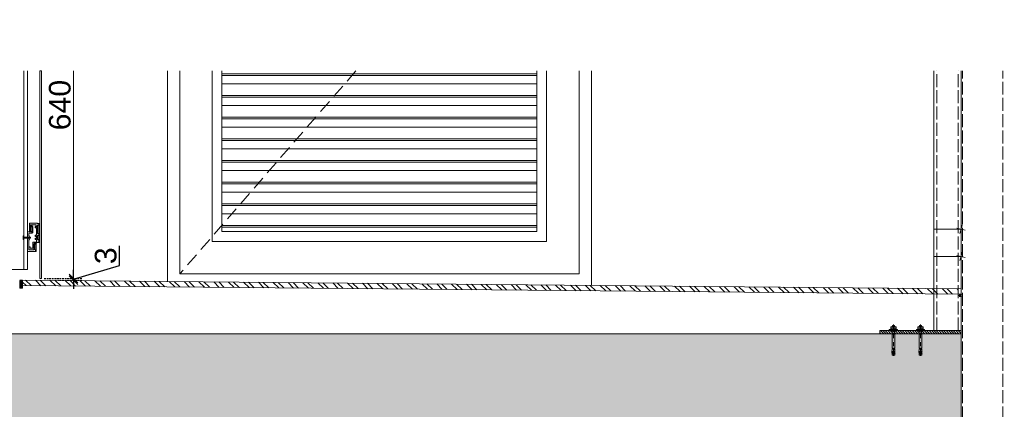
# Model space of a CAD drawing. Header units: millimetres. Extents: x 3652085 to 3778338, y -303702 to -273644.
# Tile 90 of 256: x 3673925 to 3675745, y -279932 to -279213. Entities that reach past the tile are written whole.
import ezdxf

# ---------------------------------------------------------------- set-up
doc = ezdxf.new("R2010")
doc.units = ezdxf.units.MM
doc.header["$PDMODE"] = 34
for name, pattern in [('ACAD_ISO02W100', [15, 12, -3]), ('AUSGEZOGEN', [0]), ('HIDDEN', [0.375, 0.25, -0.125]), ('HIDDEN2', [4.7625, 3.175, -1.5875])]:
    doc.linetypes.add(name, pattern=pattern)
for name, color, linetype, lineweight in [('COMPOSITIVE-PANEL (HAUSART)', 177, 'Continuous', 5), ('DIM-03    (HAUSART)', 111, 'Continuous', 5), ('FINISH-FLOOR   (HAUSART)', 140, 'Continuous', 5), ('METAL-CONSTRUCTION (HAUSART)', 186, 'Continuous', 5), ('SLAB    (HAUSART)_Pen_No__2', 8, 'Continuous', 15), ('SYMBOL-DETAIL    (HAUSART)', 2, 'Continuous', 5), ('WALL-EXT    (HAUSART)', 7, 'Continuous', 30)]:
    doc.layers.add(name, color=color, linetype=linetype, lineweight=lineweight)
doc.layers.add('DOOR', color=7, linetype='AUSGEZOGEN')
doc.layers.add('TRANSOM', color=7, linetype='Continuous')
doc.styles.add('1-20 Eng HA', font='arial.ttf', dxfattribs={"height": 40})
doc.dimstyles.new('1-20 Eng HA', dxfattribs={"dimtxt": 40, "dimasz": 16, "dimexe": 16, "dimexo": 5, "dimgap": 5, "dimtad": 1, "dimdec": 0, "dimlfac": -1, "dimzin": 0, "dimdsep": 46, "dimtxsty": '1-20 Eng HA', "dimblk": 'OBLIQUE', "dimcen": 0.09, "dimdle": 16, "dimclrd": 256, "dimclre": 256, "dimclrt": 256, "dimadec": 0, "dimazin": 0, "dimtfac": 1, "dimtdec": 0, "dimtofl": 0, "dimtmove": 0, "dimatfit": 3, "dimldrblk": 'OBLIQUE', "dimfxl": 1, "dimtolj": 1, "dimtzin": 0, "dimlwe": 0, "dimarcsym": 0})

# ---------------------------------------------------------------- blocks, each defined once
blk = doc.blocks.new('Dubel_2')
for p, q in [((-22.9, 0), (-2.5, 0)), ((-18.9, 3.2), (-18.4, 3.7)), ((-18.9, 3.2), (-18.9, -3.2)), ((-18.4, -3.7), (-18.4, 3.7)), ((-18.4, 3.7), (-16.3, 3.7)), ((-15, 5), (-16.3, 3.6)), ((-16.3, 3.6), (-16.3, -3.6)), ((-15.9, 4.1), (-14, 4.1)), ((-14, 5), (-15, 5)), ((-15, 5), (-15, -5)), ((-14, 8.5), (-13.2, 9.8)), ((-14, -8.5), (-14, 8.5)), ((-13.9, 8.2), (-14, 7.3)), ((-14, 7.3), (-13.9, 6.5)), ((-13.6, 9), (-13.9, 8.2)), ((-13.9, 6.5), (-13.6, 5.6)), ((-13.7, 3), (-13.9, 1)), ((-13.9, 1), (-13.9, -1)), ((-13.2, 4.9), (-13.7, 3)), ((-13.2, 9.8), (-13.6, 9)), ((-13.6, 5.6), (-13.2, 4.9)), ((-6.7, 9.8), (-13.2, 9.8)), ((-6.7, 4.9), (-13.2, 4.9)), ((-6.3, 9), (-6.7, 9.8)), ((-6, 8.5), (-6.7, 9.8)), ((-6.7, 4.9), (-6.3, 5.6)), ((-6.2, 3), (-6.7, 4.9)), ((-6.1, 8.2), (-6.3, 9)), ((-6.3, 5.6), (-6.1, 6.5)), ((-6, 1), (-6.2, 3)), ((-6, 7.3), (-6.1, 8.2)), ((-6.1, 6.5), (-6, 7.3)), ((-4, 10.5), (-6, 10.5)), ((-6, -10.5), (-6, 10.5)), ((-6, -1), (-6, 1)), ((0, 15), (-4, 15)), ((-4, 15), (-4, -15)), ((-4, -10.5), (-4, 10.5)), ((64.8, 5), (-4, 5)), ((-4, 4.1), (11, 4.1)), ((0, -15), (0, 15)), ((5, 0), (5, 0)), ((11, 5), (11, -5)), ((12.5, 0), (27.5, 0)), ((13, 5), (13, -5)), ((35, 0), (35, 0)), ((42.5, 0), (57.5, 0)), ((61, 5.2), (61, 5.2)), ((64.8, 5), (64.8, -5)), ((64.8, 4), (64.9, 3.7)), ((64.8, -4), (64.8, 4)), ((64.9, 3.7), (65.2, 3.6)), ((90, 0), (65, 0)), ((65, 0), (65, 0)), ((67.5, 3.6), (65.2, 3.6)), ((79.7, 5.6), (67.5, 4.9)), ((67.5, -1.3), (67.5, 4.9)), ((72.5, 0), (92.9, 0)), ((79.2, 3.2), (76.5, 3.1)), ((77.2, 3.8), (76.9, 3.1)), ((76.9, 3.1), (77.6, 2.3)), ((78.1, 3.9), (77.2, 3.8)), ((77.6, 2.3), (78.6, 2.7)), ((77.9, 1.8), (77.7, 4.4)), ((78.7, 3.4), (78.1, 3.9)), ((78.6, 2.7), (78.7, 3.4)), ((81.2, 5.6), (79.7, 5.6)), ((82.8, 5.3), (81.2, 5.6)), ((82.3, 4), (81.8, 4.5)), ((81.8, 4.5), (81.8, 2.8)), ((82, 1.1), (81.8, 4.5)), ((81.8, 2.8), (82, 1.1)), ((82, 1.1), (82.5, 1.6)), ((82.7, 3.5), (82.3, 4)), ((82.5, 1.6), (82.7, 2.2)), ((83.9, 0.3), (82.5, -0.2)), ((82.8, 2.8), (82.7, 3.5)), ((82.7, 2.2), (82.8, 2.8)), ((82.8, 5.3), (83.6, 5)), ((83.6, 5), (84.4, 4.4)), ((84.7, 1.2), (83.9, 0.3)), ((84, 4.8), (85, 5)), ((84.4, 4.4), (84.8, 3.6)), ((85, 2.6), (84.7, 1.2)), ((84.8, 3.6), (85, 2.6)), ((89.5, 5), (85, 5)), ((85, 5), (85, -5)), ((91, 3.5), (89.5, 5)), ((89.5, -5), (89.5, 5)), ((91, -3.5), (91, 3.5)), ((92.9, 0), (92.9, 0)), ((-18.4, -3.7), (-18.9, -3.2)), ((-18.4, -3.7), (-16.3, -3.7)), ((-15, -5), (-16.3, -3.6)), ((-15.9, -4.1), (-14, -4.1)), ((-14, -5), (-15, -5)), ((-13.9, -6.5), (-14, -7.3)), ((-14, -7.3), (-13.9, -8.2)), ((-14, -8.5), (-13.2, -9.8)), ((-13.9, -1), (-13.7, -2.9)), ((-13.6, -5.6), (-13.9, -6.5)), ((-13.9, -8.2), (-13.6, -9)), ((-13.7, -2.9), (-13.2, -4.9)), ((-13.2, -4.9), (-13.6, -5.6)), ((-13.6, -9), (-13.2, -9.8)), ((-6.7, -4.9), (-13.2, -4.9)), ((-6.7, -9.8), (-13.2, -9.8)), ((-6.7, -4.9), (-6.2, -2.9)), ((-6.3, -5.6), (-6.7, -4.9)), ((-6, -8.5), (-6.7, -9.8)), ((-6.7, -9.8), (-6.3, -9)), ((-6.1, -6.5), (-6.3, -5.6)), ((-6.3, -9), (-6.1, -8.2)), ((-6.2, -2.9), (-6, -1)), ((-6, -7.3), (-6.1, -6.5)), ((-6.1, -8.2), (-6, -7.3)), ((-4, -10.5), (-6, -10.5)), ((-4, -4.1), (11, -4.1)), ((64.8, -5), (-4, -5)), ((-4, -15), (0, -15)), ((13, -5), (13, -5)), ((64.9, -3.7), (64.8, -4)), ((65.2, -3.6), (64.9, -3.7)), ((67.5, -3.6), (65.2, -3.6)), ((69.2, -1.2), (67.5, -1.3)), ((69.2, -2.4), (67.5, -2.3)), ((67.5, -2.3), (67.5, -5)), ((76.6, -5.4), (67.5, -5)), ((69.5, -1.3), (69.2, -1.2)), ((69.2, -2.4), (69.5, -2.2)), ((69.7, -1.6), (69.5, -1.3)), ((69.5, -2.2), (69.7, -1.9)), ((69.7, -1.9), (69.7, -1.6)), ((76.2, -1.5), (76.1, -1.9)), ((76.1, -1.9), (76.2, -2.2)), ((76.3, -1.2), (76.2, -1.5)), ((76.2, -2.2), (76.5, -2.5)), ((76.6, -1), (76.3, -1.2)), ((76.5, -2.5), (76.8, -2.7)), ((77, -0.9), (76.6, -1)), ((76.6, -5.5), (76.6, -5.4)), ((76.7, -5.5), (76.6, -5.5)), ((77.7, -5.4), (76.7, -5.4)), ((76.7, -5.5), (76.7, -5.9)), ((78.6, -5.6), (76.7, -5.9)), ((80.5, -2.9), (76.8, -2.7)), ((80.8, -0.7), (77, -0.9)), ((77.7, -4.5), (77.7, -6.2)), ((78.6, -5.5), (77.7, -5.4)), ((78.7, -5.5), (78.6, -5.6)), ((81.6, -5.7), (78.7, -5.5)), ((81.7, -3.3), (80.5, -2.9)), ((81.6, -0.4), (80.8, -0.7)), ((82.5, -0.2), (81.6, -0.4)), ((81.8, -4.9), (81.6, -5.7)), ((81.6, -5.7), (81.7, -6.2)), ((82.9, -3.6), (81.7, -3.3)), ((81.8, -4.9), (81.7, -6.2)), ((82.6, -5.7), (81.7, -6.2)), ((82.6, -5.7), (81.8, -4.9)), ((84.8, -5.8), (82.6, -5.7)), ((84, -4.1), (82.9, -3.6)), ((84.8, -5), (84, -4.1)), ((84.8, -4.9), (85, -5)), ((84.8, -5), (84.8, -5.8)), ((89.5, -5), (85, -5)), ((89.5, -5), (91, -3.5))]:
    blk.add_line(p, q)
blk = doc.blocks.new('_Oblique')
at = {"color": 0, "linetype": 'ByBlock', "lineweight": -2}
blk.add_line((-0.5, -0.5), (0.5, 0.5), dxfattribs=at)
blk = doc.blocks.new('*D274')
at = {"layer": 'Defpoints', "color": 0, "lineweight": 0, "transparency": 16777216}
for p in [(3673964.8, -279690.6), (3673964.8, -279693.9, -28787.3), (3674024.4, -279690.6)]:
    blk.add_point(p, dxfattribs=at)
at = {"layer": 'DIM-03    (HAUSART)', "lineweight": -2, "transparency": 16777216}
for p, q in [((3674109.3, -279666.8), (3674109.3, -279630.6)), ((3674024.4, -279692.2), (3674109.3, -279666.8)), ((3674024.4, -279690.6), (3674024.4, -279674.6)), ((3674024.4, -279693.9), (3674024.4, -279690.6)), ((3674024.4, -279693.9), (3674024.4, -279709.9))]:
    blk.add_line(p, q, dxfattribs=at)
at = {"layer": 'DIM-03    (HAUSART)', "linetype": 'HIDDEN2', "lineweight": 0, "transparency": 16777216}
for p, q in [((3673969.8, -279690.6), (3674040.4, -279690.6)), ((3673969.8, -279693.9), (3674040.4, -279693.9))]:
    blk.add_line(p, q, dxfattribs=at)
at = {"layer": 'DIM-03    (HAUSART)', "lineweight": -2, "transparency": 16777216, "xscale": 16, "yscale": 16, "zscale": 16}
for p, rotation in [((3674024.4, -279690.6), 270), ((3674024.4, -279693.9), 90)]:
    blk.add_blockref('_Oblique', p, dxfattribs=dict(at, rotation=rotation))
at = {"layer": 'DIM-03    (HAUSART)', "transparency": 16777216, "insert": (3674083.8, -279648.7), "char_height": 40, "attachment_point": 5, "rotation": 90, "style": '1-20 Eng HA'}
blk.add_mtext('\\A1;3', dxfattribs=at)

msp = doc.modelspace()

# ---------------------------------------------------------------- hatches: boundary and pattern name
at = {"layer": 'COMPOSITIVE-PANEL (HAUSART)', "lineweight": 30}
h = msp.add_hatch(color=6, dxfattribs=at)
h.set_gradient(color1=(51, 51, 51), color2=(0, 0, 0), one_color=1, name='HEMISPHERICAL')
h.paths.add_polyline_path([(3673955.5, -279612.3), (3673954.2, -279612.3), (3673954.2, -279613.4), (3673953.1, -279613.4), (3673953.1, -279610.9), (3673955.5, -279610.9), (3673955.5, -279597), (3673953.1, -279597), (3673953.1, -279594.5), (3673954.2, -279594.5), (3673954.2, -279595.6), (3673955.5, -279595.6), (3673955.5, -279593.8), (3673954.1, -279591.7), (3673947.8, -279591.7), (3673947.8, -279594.4), (3673948.8, -279594.4), (3673948.8, -279606.1, -1), (3673947.4, -279606.1), (3673947.4, -279595.7), (3673946.3, -279595.3), (3673946.3, -279591.7), (3673944.6, -279591.7), (3673944.6, -279603.7), (3673945.7, -279603.7), (3673945.7, -279604.5), (3673942.6, -279604.5), (3673942.6, -279588.4), (3673957.2, -279588.4), (3673957.9, -279589.4), (3673959.8, -279589.4), (3673959.8, -279592), (3673957.9, -279592), (3673957.9, -279607.7), (3673959.8, -279607.7), (3673959.8, -279611.3), (3673957.8, -279611.3), (3673957.8, -279618.7), (3673959.8, -279618.7), (3673959.8, -279624.2), (3673956.7, -279624.2), (3673955.3, -279625.5), (3673955.3, -279640.9), (3673953.7, -279640.9), (3673953.7, -279637.6), (3673952.6, -279637.6), (3673952.6, -279627.8), (3673953.6, -279627.8), (3673953.6, -279624.9), (3673952.3, -279624.9), (3673952.3, -279626.8), (3673951.1, -279626.8), (3673951.1, -279637.5), (3673941.5, -279637.5), (3673941.5, -279632.4), (3673944.3, -279632.4), (3673944.3, -279635), (3673949.2, -279635), (3673949.2, -279623.6), (3673955.5, -279623.6), (3673955.5, -279618.5), (3673953.1, -279618.5), (3673953.1, -279616), (3673954.2, -279616), (3673954.2, -279617.1), (3673955.5, -279617.1)])
at = {"layer": 'COMPOSITIVE-PANEL (HAUSART)', "true_color": 0x000000}
h = msp.add_hatch(dxfattribs=at)
h.set_pattern_fill('ANSI38', color=18, scale=0.1, angle=-180)
h.set_pattern_definition([(225, (30858736.396, -4391566.99253), (0.2245064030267, -0.2245064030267), []), (315, (30858736.396, -4391566.99253), (0.6735192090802, -0.2245064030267), [0.79375, -0.47625])])
h.paths.add_polyline_path([(3673959.8, -279624.2), (3673961.8, -279624.2), (3673961.8, -279589.4), (3673959.8, -279589.4)])
at = {"layer": 'FINISH-FLOOR   (HAUSART)'}
h = msp.add_hatch(dxfattribs=at)
h.set_pattern_fill('ANSI32', color=256, scale=2, angle=90.5746)
h.set_pattern_definition([(135.57457049, (-10179018.281, 2199893.61), (-13.334626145, -13.604787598), []), (135.57457049, (-10179018.372, 2199902.59), (-13.334626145, -13.604787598), [])])
h.paths.add_polyline_path([(3675659.6, -279719.8), (3675659.6, -279709.8), (3673929.9, -279693.7), (3673929.9, -279703.7)])
at = {"layer": 'METAL-CONSTRUCTION (HAUSART)', "lineweight": 0}
h = msp.add_hatch(dxfattribs=at)
h.set_pattern_fill('ANSI31', color=256, angle=-90)
h.set_pattern_definition([(315, (-10168479.0777, 2180637.393), (2.2450640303, 2.2450640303), [])])
h.paths.add_polyline_path([(3675664.6, -279787.1), (3675664.6, -279793.1), (3675514.6, -279793.1), (3675514.6, -279787.1)])
at = {"layer": 'SLAB    (HAUSART)_Pen_No__2', "lineweight": 15}
h = msp.add_hatch(dxfattribs=at)
h.set_pattern_fill('AR-CONC', color=256, scale=0.4)
h.set_pattern_definition([(50, (3436897.19, -215408.375), (72.873868, -6.375634), [7.62, -83.82]), (355, (3436897.19, -215408.375), (-14.097369, 76.422738), [6.096, -67.056234]), (100.451445, (3436903.264, -215408.906), (58.776499, 70.0471), [6.476004, -71.236098]), (46.1842, (3436897.19, -215388.055), (108.431616, -16.81693), [11.43, -125.73]), (96.63556, (3436906.23, -215389.46), (94.961654, 98.97045), [9.71401, -106.854243]), (351.18415, (3436897.19, -215388.05), (94.961654, 98.97045), [9.143987, -100.583893]), (21, (3436907.35, -215393.135), (60.645757, -40.90608), [7.62, -83.82]), (326, (3436907.35, -215393.135), (24.720811, 73.675186), [6.096, -67.056]), (71.451445, (3436912.405, -215396.54), (85.366568, 32.769108), [6.476004, -71.235975]), (37.5, (3436897.19, -215408.375), (1.2354413, 33.8220155), [0, -66.2432, 0, -68.072, 0, -67.31]), (7.5, (3436897.19, -215408.375), (26.727865, 40.07223), [0, -38.8112, 0, -64.7192, 0, -25.654]), (327.5, (3436874.534, -215408.375), (54.236238, -2.2914976), [0, -25.4, 0, -79.248, 0, -105.156]), (317.5, (3436864.374, -215408.375), (59.251673, 10.170596), [0, -33.02, 0, -52.6288, 0, -74.676])])
h.paths.add_polyline_path([(3673292.8, -279793.1), (3673292.8, -280013.1), (3673464.6, -280013.1), (3673464.6, -280293.1), (3673864.6, -280293.1), (3673864.6, -280013.1), (3675166.4, -280013.1), (3675664.6, -280013.1), (3675664.6, -279793.1)])
at = {"layer": 'TRANSOM', "linetype": 'Continuous'}
h = msp.add_hatch(dxfattribs=at)
h.set_pattern_fill('_U', color=3, scale=2, angle=45, style=0, double=1, pattern_type=0)
h.set_pattern_definition([(45, (3654092.2154, -277917.7232), (-1.41421356, 1.41421356), []), (135, (3654092.2154, -277917.7232), (-1.41421356, -1.41421356), [])])
edge = h.paths.add_edge_path()
edge.add_arc((3673927.3, -279696.7), 3, 31.9867, 148.8605)
edge.add_line((3673924.8, -279695.1), (3673924.8, -279708.7))
edge.add_line((3673924.8, -279708.7), (3673929.9, -279708.7))
edge.add_line((3673929.9, -279708.7), (3673929.9, -279695.1))

# ---------------------------------------------------------------- linework, layer by layer
at = {"lineweight": 15}
for p, q in [((3675666.7, -279592.1, 302370.5), (3675662.6, -279607.6, 302370.5)), ((3675656.8, -279598, 302370.5), (3675672.4, -279601.7, 302370.5)), ((3675656.8, -279648, 302370.5), (3675672.4, -279651.7, 302370.5)), ((3675666.7, -279642.1, 302370.5), (3675662.6, -279657.6, 302370.5))]:
    msp.add_line(p, q, dxfattribs=at)
at = {"color": 0, "lineweight": 0, "elevation": 305519.8}
for points in [[(3673932.2, -279307), (3673932.2, -279674.3)], [(3673939.3, -279307), (3673939.3, -279674.3)]]:
    msp.add_lwpolyline(points, dxfattribs=at)
at = {"color": 2, "lineweight": 0, "elevation": 302370.5}
msp.add_lwpolyline([(3673929.9, -279695.1, 0.559304), (3673924.8, -279695.1), (3673924.8, -279708.7), (3673929.9, -279708.7), (3673929.9, -279695.1)], format="xyb", close=True, dxfattribs=at)
at = {"layer": 'COMPOSITIVE-PANEL (HAUSART)', "lineweight": 0, "elevation": 305519.8}
for points in [[(3673947.4, -279606.1), (3673947.4, -279595.7), (3673946.3, -279595.3), (3673946.3, -279591.7), (3673944.6, -279591.7), (3673944.6, -279603.7), (3673945.7, -279603.7), (3673945.7, -279604.5), (3673939.3, -279604.5), (3673939.3, -279640.9), (3673953.7, -279640.9), (3673953.7, -279637.6), (3673952.6, -279637.6), (3673952.6, -279627.8), (3673953.6, -279627.8), (3673953.6, -279624.9), (3673952.3, -279624.9), (3673952.3, -279626.8), (3673951.1, -279626.8), (3673951.1, -279637.5), (3673941.5, -279637.5), (3673941.5, -279620.1, -0.344825), (3673943.1, -279618.6, -0.431827), (3673941.5, -279617.2), (3673941.5, -279613.5, -0.320777), (3673943.1, -279612.1, -0.432167), (3673941.5, -279610.6), (3673941.5, -279608.4, -0.414214), (3673943, -279606.9), (3673946.5, -279606.9), (3673947.4, -279606.1)], [(3673959.8, -279589.4), (3673957.9, -279589.4), (3673957.2, -279588.4), (3673942.6, -279588.4), (3673942.6, -279604.5), (3673945.7, -279604.5), (3673945.7, -279603.7), (3673944.6, -279603.7), (3673944.6, -279591.7), (3673946.3, -279591.7), (3673946.3, -279595.3), (3673947.4, -279595.7), (3673947.4, -279606.1, 1), (3673948.8, -279606.1), (3673948.8, -279594.4), (3673947.8, -279594.4), (3673947.8, -279591.7), (3673954.1, -279591.7), (3673955.5, -279593.8), (3673955.5, -279595.6), (3673954.2, -279595.6), (3673954.2, -279594.5), (3673953.1, -279594.5), (3673953.1, -279597), (3673955.5, -279597), (3673955.5, -279610.9), (3673953.1, -279610.9), (3673953.1, -279613.4), (3673954.2, -279613.4), (3673954.2, -279612.3), (3673955.5, -279612.3), (3673955.5, -279617.1), (3673954.2, -279617.1), (3673954.2, -279616), (3673953.1, -279616), (3673953.1, -279618.5), (3673955.5, -279618.5), (3673955.5, -279623.6), (3673949.2, -279623.6), (3673949.2, -279635), (3673944.3, -279635), (3673944.3, -279632.4), (3673941.5, -279632.4), (3673941.5, -279637.5), (3673951.1, -279637.5), (3673951.1, -279626.8), (3673952.3, -279626.8), (3673952.3, -279624.9), (3673953.6, -279624.9), (3673953.6, -279627.8), (3673952.6, -279627.8), (3673952.6, -279637.6), (3673953.7, -279637.6), (3673953.7, -279640.9), (3673955.3, -279640.9), (3673955.3, -279625.5), (3673956.7, -279624.2), (3673959.8, -279624.2), (3673959.8, -279618.7), (3673957.8, -279618.7), (3673957.8, -279611.3), (3673959.8, -279611.3), (3673959.8, -279607.7), (3673957.9, -279607.7), (3673957.9, -279592), (3673959.8, -279592), (3673959.8, -279589.4)]]:
    msp.add_lwpolyline(points, format="xyb", dxfattribs=at)
for points in [[(3673959.8, -279624.2), (3673961.8, -279624.2), (3673961.8, -279589.4), (3673959.8, -279589.4), (3673959.8, -279624.2)], [(3673942.1, -279614), (3673941.5, -279614), (3673941.5, -279616.9), (3673942.1, -279616.9)]]:
    msp.add_lwpolyline(points, close=True, dxfattribs=at)
at = {"layer": 'COMPOSITIVE-PANEL (HAUSART)', "lineweight": 0, "elevation": 626896.8}
msp.add_lwpolyline([(3673944.5, -279614.6), (3673944.5, -279616.3), (3673932.7, -279616.3), (3673932.2, -279617), (3673932.2, -279618.9), (3673930.9, -279618.9), (3673930.9, -279612), (3673932.2, -279612), (3673932.2, -279613.9), (3673932.7, -279614.6), (3673944.5, -279614.6)], dxfattribs=at)
at = {"layer": 'DIM-03    (HAUSART)', "color": 0, "lineweight": 0}
msp.add_line((3673939.3, -279674.3, 305519.8), (3673884.8, -279674.3, 305519.8), dxfattribs=at)
at = {"layer": 'DIM-03    (HAUSART)', "linetype": 'HIDDEN2', "lineweight": 0}
msp.add_line((3673969.8, -279690.6, 334307.1), (3674040.4, -279690.6, 334307.1), dxfattribs=at)
at = {"layer": 'DIM-03    (HAUSART)', "elevation": 334307.1}
msp.add_lwpolyline([(3674024.4, -279706.6), (3674024.4, -279307)], dxfattribs=at)
at = {"layer": 'DOOR', "color": 0, "lineweight": 0, "elevation": 302370.5}
for points in [[(3674197.6, -279307), (3674197.6, -279696.2)], [(3674958.6, -279307), (3674958.6, -279682.1), (3674220.6, -279682.1), (3674220.6, -279307)], [(3674898.6, -279307), (3674898.6, -279622.1), (3674280.6, -279622.1), (3674280.6, -279307)], [(3674880.6, -279307), (3674880.6, -279604.1), (3674298.6, -279604.1), (3674298.6, -279307)], [(3674880.6, -279312.9), (3674298.6, -279312.9)], [(3674880.6, -279315.7), (3674298.6, -279315.7)], [(3674981.6, -279307), (3674981.6, -279703.5)], [(3674880.6, -279331.2), (3674298.6, -279331.2)], [(3674880.6, -279352.9), (3674298.6, -279352.9)], [(3674880.6, -279355.7), (3674298.6, -279355.7)], [(3674880.6, -279371.2), (3674298.6, -279371.2)], [(3674880.6, -279392.9), (3674298.6, -279392.9)], [(3674880.6, -279395.7), (3674298.6, -279395.7)], [(3674880.6, -279411.2), (3674298.6, -279411.2)], [(3674880.6, -279432.9), (3674298.6, -279432.9)], [(3674880.6, -279435.7), (3674298.6, -279435.7)], [(3674880.6, -279451.2), (3674298.6, -279451.2)], [(3674880.6, -279472.9), (3674298.6, -279472.9)], [(3674880.6, -279475.7), (3674298.6, -279475.7)], [(3674880.6, -279491.2), (3674298.6, -279491.2)], [(3674880.6, -279512.9), (3674298.6, -279512.9)], [(3674880.6, -279515.7), (3674298.6, -279515.7)], [(3674880.6, -279531.2), (3674298.6, -279531.2)], [(3674880.6, -279552.9), (3674298.6, -279552.9)], [(3674880.6, -279555.7), (3674298.6, -279555.7)], [(3674880.6, -279571.2), (3674298.6, -279571.2)], [(3674880.6, -279592.9), (3674298.6, -279592.9)], [(3674880.6, -279595.7), (3674298.6, -279595.7)]]:
    msp.add_lwpolyline(points, dxfattribs=at)
at = {"layer": 'DOOR', "linetype": 'HIDDEN', "lineweight": 0, "ltscale": 100, "elevation": 302370.5}
msp.add_lwpolyline([(3674546.3, -279307), (3674220.6, -279682.1)], dxfattribs=at)
at = {"layer": 'FINISH-FLOOR   (HAUSART)'}
msp.add_line((3675659.6, -279719.8, 302370.5), (3675659.6, -279709.8, 302370.5), dxfattribs=at)
at = {"layer": 'FINISH-FLOOR   (HAUSART)', "elevation": 302370.5}
for points in [[(3673929.9, -279693.7), (3675664.6, -279709.9)], [(3673929.9, -279703.7), (3675664.6, -279719.9)]]:
    msp.add_lwpolyline(points, dxfattribs=at)
at = {"layer": 'METAL-CONSTRUCTION (HAUSART)', "lineweight": 0}
msp.add_line((3675664.6, -279793.1, 302370.5), (3675664.6, -280013.1, 302370.5), dxfattribs=at)
at = {"layer": 'METAL-CONSTRUCTION (HAUSART)', "lineweight": 0, "elevation": 302370.5}
for points in [[(3675614.6, -279787.1), (3675614.6, -279307)], [(3675664.6, -279787.1), (3675664.6, -279307)], [(3675664.6, -279787.1), (3675664.6, -279307)]]:
    msp.add_lwpolyline(points, dxfattribs=at)
at = {"layer": 'METAL-CONSTRUCTION (HAUSART)', "linetype": 'ACAD_ISO02W100', "lineweight": 0, "ltscale": 2, "elevation": 302370.5}
for points in [[(3675619.6, -279787.1), (3675619.6, -279307)], [(3675659.6, -279787.1), (3675659.6, -279307)], [(3675667.6, -280011.1), (3675667.6, -279307)], [(3675741.6, -280011.1), (3675741.6, -279307)]]:
    msp.add_lwpolyline(points, dxfattribs=at)
at = {"layer": 'METAL-CONSTRUCTION (HAUSART)', "lineweight": 0, "elevation": 302370.5}
for points in [[(3675664.6, -279599.8), (3675614.6, -279599.8), (3675614.6, -279649.8), (3675664.6, -279649.8)], [(3675664.6, -279787.1), (3675664.6, -279793.1), (3675514.6, -279793.1), (3675514.6, -279787.1), (3675664.6, -279787.1)]]:
    msp.add_lwpolyline(points, close=True, dxfattribs=at)
at = {"layer": 'SLAB    (HAUSART)_Pen_No__2', "lineweight": 15, "elevation": 302370.5}
msp.add_lwpolyline([(3673292.8, -279793.1), (3673292.8, -280013.1), (3673464.6, -280013.1), (3673464.6, -280293.1), (3673864.6, -280293.1), (3673864.6, -280013.1), (3675166.4, -280013.1), (3675664.6, -280013.1), (3675664.6, -279793.1), (3673292.8, -279793.1)], close=True, dxfattribs=at)
at = {"layer": 'SYMBOL-DETAIL    (HAUSART)', "color": 171, "ltscale": 0.5, "elevation": 302370.5}
msp.add_lwpolyline([(3673022.2, -279307, 12, 12, 0), (3673141.9, -279307, 0, 0, 0), (3674671.7, -279307, 0, 0, 0), (3674698.5, -279395.4, 0, 0, 0), (3674722.1, -279218.6, 0, 0, 0), (3674745.4, -279307, 0, 0, 0), (3676185.4, -279307, 12, 12, 0), (3676305.1, -279307, 0, 0, 0)], format="xyseb", dxfattribs=at)
at = {"layer": 'TRANSOM', "color": 3, "linetype": 'Continuous', "elevation": 302370.5}
for points in [[(3675661.5, -279719.9, 0.181991), (3675661.5, -279724.8)], [(3675662.6, -279719.9, 0.182364), (3675662.5, -279724.8)], [(3675663.6, -279719.9, 0.182738), (3675663.6, -279724.8)], [(3675664.6, -279719.9, 0.183111), (3675664.6, -279724.9)]]:
    msp.add_lwpolyline(points, format="xyb", dxfattribs=at)
at = {"layer": 'TRANSOM', "color": 3, "linetype": 'Continuous'}
for centre in [(3673927.3, -279687.1, 302370.5), (3673927.3, -279688.2, 302370.5), (3673927.3, -279689.2, 302370.5), (3673927.3, -279690.2, 302370.5)]:
    msp.add_arc(centre, 7.05, 248.7836, 291.2, dxfattribs=at)
at = {"layer": 'WALL-EXT    (HAUSART)', "color": 7, "linetype": 'Continuous', "lineweight": 0, "elevation": 305519.8}
msp.add_lwpolyline([(3673961.8, -279690.6), (3673964.8, -279690.6), (3673964.8, -279307), (3673961.8, -279307), (3673961.8, -279690.6)], close=True, dxfattribs=at)

# ---------------------------------------------------------------- block references
at = {"layer": 'DIM-03    (HAUSART)', "xscale": 16, "yscale": 16, "zscale": 16, "rotation": 270}
msp.add_blockref('_Oblique', (3674024.4, -279690.6, 334307.1), dxfattribs=at)
at = {"layer": 'METAL-CONSTRUCTION (HAUSART)', "lineweight": 0, "xscale": -0.5, "yscale": 0.5, "zscale": 0.5, "rotation": 90}
for p in [(3675539.6, -279787.1, 302370.5), (3675539.6, -279787.1, 302370.5), (3675589.6, -279787.1, 302370.5), (3675589.6, -279787.1, 302370.5)]:
    msp.add_blockref('Dubel_2', p, dxfattribs=at)

# ---------------------------------------------------------------- texts
at = {"layer": 'DIM-03    (HAUSART)', "insert": (3673999, -279370.4, 334307.1), "char_height": 40, "attachment_point": 5, "rotation": 90, "style": '1-20 Eng HA'}
msp.add_mtext('\\A1;640', dxfattribs=at)

# ---------------------------------------------------------------- dimensions: what is measured, and where the dimension line sits
at = {"layer": 'DIM-03    (HAUSART)'}
dim = msp.add_linear_dim(base=(3674024.4, -279690.6, 305519.8), p1=(3673964.8, -279693.9, 276732.5), p2=(3673964.8, -279690.6, 305519.8), angle=90, dimstyle='1-20 Eng HA', override={"dimtmove": 1}, dxfattribs=at)
dim.commit()
dim.dimension.update_dxf_attribs({"geometry": '*D274', "text_midpoint": (3674083.8, -279661.8, 305519.8)})

doc.saveas('drawing.dxf')
